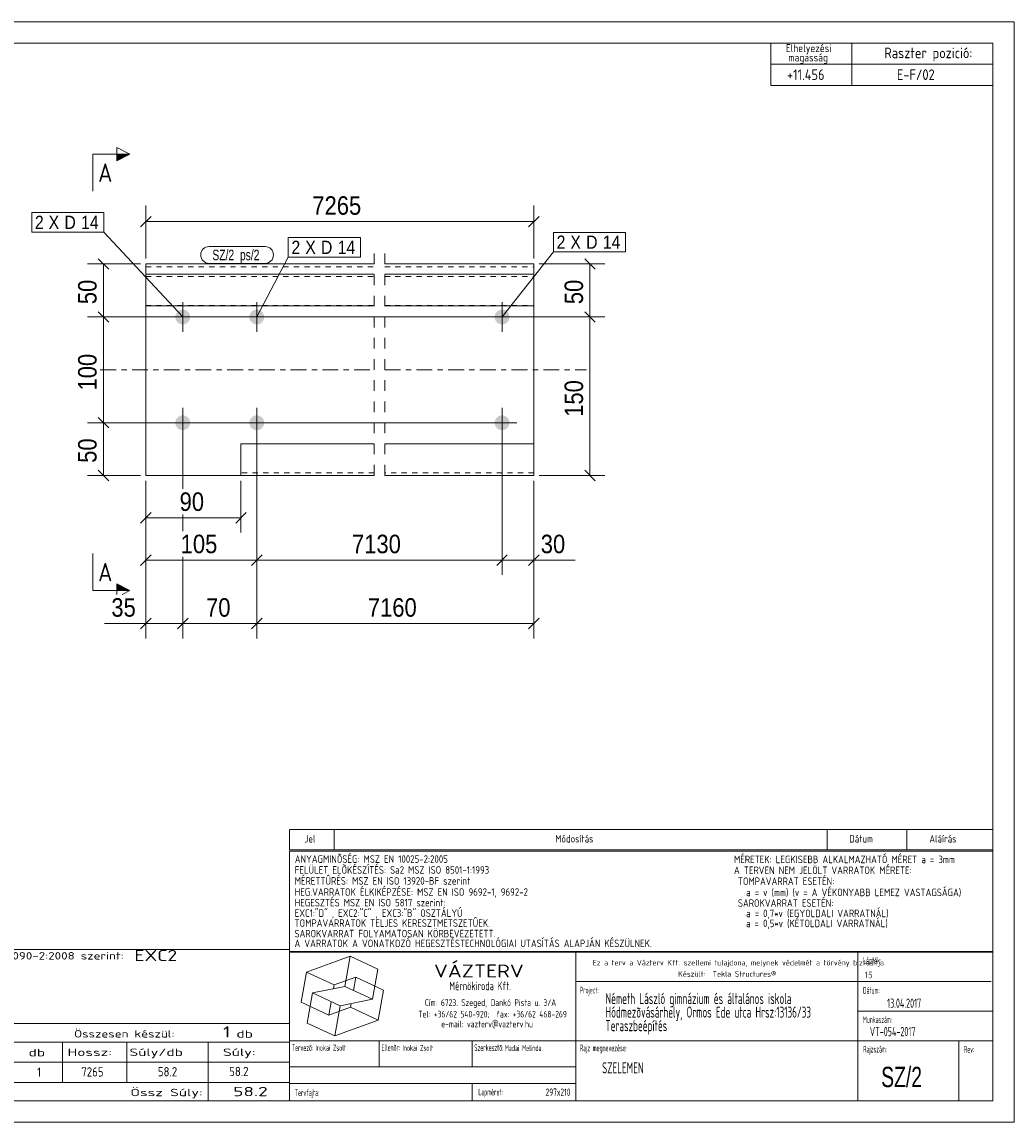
# Model space of a CAD drawing. Header units: millimetres. Extents: x 1 to 296, y 1 to 209.
# Tile 2 of 2: x 108 to 296, y 1 to 209. Entities that reach past the tile are written whole.
import ezdxf

# ---------------------------------------------------------------- set-up
doc = ezdxf.new("R2010")
doc.units = ezdxf.units.MM
for name, pattern in [('XKITLINE00', [0]), ('XKITLINE01', [4, 1, -1, 1, -1]), ('XKITLINE02', [4, 2, -2]), ('XKITLINE03', [6, 3, -1, 1, -1]), ('XKITLINE04', [3, 0.5, -0.5, 0.5, -0.5, 0.5, -0.5])]:
    doc.linetypes.add(name, pattern=pattern)
for name, color, linetype, lineweight in [('Bemassung', 1, 'Continuous', 0), ('Schnitt', 6, 'Continuous', 0), ('Schrauben', 7, 'Continuous', 0), ('Schraubenbezeichnung', 5, 'Continuous', 0), ('Teil', 7, 'Continuous', 0), ('Text', 5, 'Continuous', 0), ('Ueberschrift', 7, 'Continuous', 0), ('Zeichnungsrahmen', 3, 'Continuous', 0)]:
    doc.layers.add(name, color=color, linetype=linetype, lineweight=lineweight)
doc.styles.add('ARIAL', font='ARIAL.TTF')
doc.styles.add('ARIAL_NARROW', font='ARIALN.TTF')
doc.styles.add('ISOCPEUR', font='ISOCPEUR.TTF')
doc.styles.add('ISOCPEUR_BOLD', font='ARIAL.TTF')

msp = doc.modelspace()

# ---------------------------------------------------------------- hatches: boundary and pattern name
at = {"layer": 'Schnitt'}
for points in [[(126.3, 184.01), (128.8, 184.01), (126.3, 182.76)], [(126.3, 102.74), (128.8, 101.49), (126.3, 101.49)]]:
    msp.add_hatch(color=256, dxfattribs=at).paths.add_polyline_path(points, flags=17)
at = {"layer": 'Schrauben'}
for points in [[(137.4, 153.25), (137.4, 153.29), (137.4, 153.32), (137.4, 153.36), (137.41, 153.39), (137.41, 153.42), (137.42, 153.46), (137.42, 153.49), (137.43, 153.53), (137.44, 153.56), (137.45, 153.59), (137.46, 153.62), (137.47, 153.66), (137.48, 153.69), (137.49, 153.72), (137.5, 153.75), (137.52, 153.79), (137.53, 153.82), (137.54, 153.85), (137.56, 153.88), (137.58, 153.91), (137.59, 153.94), (137.61, 153.97), (137.63, 154), (137.65, 154.02), (137.67, 154.05), (137.69, 154.08), (137.71, 154.11), (137.74, 154.13), (137.76, 154.16), (137.78, 154.18), (137.81, 154.21), (137.83, 154.23), (137.86, 154.26), (137.88, 154.28), (137.91, 154.3), (137.93, 154.32), (137.96, 154.34), (137.99, 154.36), (138.02, 154.38), (138.05, 154.4), (138.08, 154.42), (138.11, 154.44), (138.14, 154.45), (138.17, 154.47), (138.2, 154.48), (138.23, 154.5), (138.26, 154.51), (138.29, 154.52), (138.32, 154.54), (138.36, 154.55), (138.39, 154.56), (138.42, 154.57), (138.46, 154.58), (138.49, 154.58), (138.52, 154.59), (138.56, 154.6), (138.59, 154.6), (138.62, 154.61), (138.66, 154.61), (138.69, 154.61), (138.73, 154.62), (138.76, 154.62), (138.8, 154.62), (138.83, 154.62), (138.86, 154.62), (138.9, 154.61), (138.93, 154.61), (138.97, 154.61), (139, 154.6), (139.03, 154.6), (139.07, 154.59), (139.1, 154.58), (139.14, 154.58), (139.17, 154.57), (139.2, 154.56), (139.23, 154.55), (139.27, 154.54), (139.3, 154.52), (139.33, 154.51), (139.36, 154.5), (139.39, 154.48), (139.42, 154.47), (139.46, 154.45), (139.49, 154.44), (139.52, 154.42), (139.54, 154.4), (139.57, 154.38), (139.6, 154.36), (139.63, 154.34), (139.66, 154.32), (139.68, 154.3), (139.71, 154.28), (139.74, 154.26), (139.76, 154.23), (139.79, 154.21), (139.81, 154.18), (139.83, 154.16), (139.86, 154.13), (139.88, 154.11), (139.9, 154.08), (139.92, 154.05), (139.94, 154.02), (139.96, 154), (139.98, 153.97), (140, 153.94), (140.01, 153.91), (140.03, 153.88), (140.05, 153.85), (140.06, 153.82), (140.08, 153.79), (140.09, 153.75), (140.1, 153.72), (140.11, 153.69), (140.12, 153.66), (140.14, 153.62), (140.14, 153.59), (140.15, 153.56), (140.16, 153.53), (140.17, 153.49), (140.17, 153.46), (140.18, 153.42), (140.18, 153.39), (140.19, 153.36), (140.19, 153.32), (140.19, 153.29), (140.2, 153.25), (140.2, 153.22), (140.2, 153.18), (140.19, 153.15), (140.19, 153.12), (140.19, 153.08), (140.18, 153.05), (140.18, 153.01), (140.17, 152.98), (140.17, 152.95), (140.16, 152.91), (140.15, 152.88), (140.14, 152.84), (140.14, 152.81), (140.12, 152.78), (140.11, 152.75), (140.1, 152.71), (140.09, 152.68), (140.08, 152.65), (140.06, 152.62), (140.05, 152.59), (140.03, 152.56), (140.01, 152.53), (140, 152.5), (139.98, 152.47), (139.96, 152.44), (139.94, 152.41), (139.92, 152.38), (139.9, 152.36), (139.88, 152.33), (139.86, 152.3), (139.83, 152.28), (139.81, 152.25), (139.79, 152.23), (139.76, 152.2), (139.74, 152.18), (139.71, 152.16), (139.68, 152.14), (139.66, 152.11), (139.63, 152.09), (139.6, 152.07), (139.57, 152.05), (139.54, 152.04), (139.52, 152.02), (139.49, 152), (139.46, 151.98), (139.42, 151.97), (139.39, 151.95), (139.36, 151.94), (139.33, 151.92), (139.3, 151.91), (139.27, 151.9), (139.23, 151.89), (139.2, 151.88), (139.17, 151.87), (139.14, 151.86), (139.1, 151.85), (139.07, 151.85), (139.03, 151.84), (139, 151.83), (138.97, 151.83), (138.93, 151.83), (138.9, 151.82), (138.86, 151.82), (138.83, 151.82), (138.8, 151.82), (138.76, 151.82), (138.73, 151.82), (138.69, 151.82), (138.66, 151.83), (138.62, 151.83), (138.59, 151.83), (138.56, 151.84), (138.52, 151.85), (138.49, 151.85), (138.46, 151.86), (138.42, 151.87), (138.39, 151.88), (138.36, 151.89), (138.32, 151.9), (138.29, 151.91), (138.26, 151.92), (138.23, 151.94), (138.2, 151.95), (138.17, 151.97), (138.14, 151.98), (138.11, 152), (138.08, 152.02), (138.05, 152.04), (138.02, 152.05), (137.99, 152.07), (137.96, 152.09), (137.93, 152.11), (137.91, 152.14), (137.88, 152.16), (137.86, 152.18), (137.83, 152.2), (137.81, 152.23), (137.78, 152.25), (137.76, 152.28), (137.74, 152.3), (137.71, 152.33), (137.69, 152.36), (137.67, 152.38), (137.65, 152.41), (137.63, 152.44), (137.61, 152.47), (137.59, 152.5), (137.58, 152.53), (137.56, 152.56), (137.54, 152.59), (137.53, 152.62), (137.52, 152.65), (137.5, 152.68), (137.49, 152.71), (137.48, 152.75), (137.47, 152.78), (137.46, 152.81), (137.45, 152.84), (137.44, 152.88), (137.43, 152.91), (137.42, 152.95), (137.42, 152.98), (137.41, 153.01), (137.41, 153.05), (137.4, 153.08), (137.4, 153.12), (137.4, 153.15), (137.4, 153.18), (137.4, 153.22)], [(151.4, 153.25), (151.4, 153.29), (151.4, 153.32), (151.4, 153.36), (151.41, 153.39), (151.41, 153.42), (151.42, 153.46), (151.42, 153.49), (151.43, 153.53), (151.44, 153.56), (151.45, 153.59), (151.46, 153.62), (151.47, 153.66), (151.48, 153.69), (151.49, 153.72), (151.5, 153.75), (151.52, 153.79), (151.53, 153.82), (151.54, 153.85), (151.56, 153.88), (151.58, 153.91), (151.59, 153.94), (151.61, 153.97), (151.63, 154), (151.65, 154.02), (151.67, 154.05), (151.69, 154.08), (151.71, 154.11), (151.74, 154.13), (151.76, 154.16), (151.78, 154.18), (151.81, 154.21), (151.83, 154.23), (151.86, 154.26), (151.88, 154.28), (151.91, 154.3), (151.93, 154.32), (151.96, 154.34), (151.99, 154.36), (152.02, 154.38), (152.05, 154.4), (152.08, 154.42), (152.11, 154.44), (152.14, 154.45), (152.17, 154.47), (152.2, 154.48), (152.23, 154.5), (152.26, 154.51), (152.29, 154.52), (152.32, 154.54), (152.36, 154.55), (152.39, 154.56), (152.42, 154.57), (152.46, 154.58), (152.49, 154.58), (152.52, 154.59), (152.56, 154.6), (152.59, 154.6), (152.62, 154.61), (152.66, 154.61), (152.69, 154.61), (152.73, 154.62), (152.76, 154.62), (152.8, 154.62), (152.83, 154.62), (152.86, 154.62), (152.9, 154.61), (152.93, 154.61), (152.97, 154.61), (153, 154.6), (153.03, 154.6), (153.07, 154.59), (153.1, 154.58), (153.14, 154.58), (153.17, 154.57), (153.2, 154.56), (153.23, 154.55), (153.27, 154.54), (153.3, 154.52), (153.33, 154.51), (153.36, 154.5), (153.39, 154.48), (153.42, 154.47), (153.46, 154.45), (153.49, 154.44), (153.52, 154.42), (153.54, 154.4), (153.57, 154.38), (153.6, 154.36), (153.63, 154.34), (153.66, 154.32), (153.68, 154.3), (153.71, 154.28), (153.74, 154.26), (153.76, 154.23), (153.79, 154.21), (153.81, 154.18), (153.83, 154.16), (153.86, 154.13), (153.88, 154.11), (153.9, 154.08), (153.92, 154.05), (153.94, 154.02), (153.96, 154), (153.98, 153.97), (154, 153.94), (154.01, 153.91), (154.03, 153.88), (154.05, 153.85), (154.06, 153.82), (154.08, 153.79), (154.09, 153.75), (154.1, 153.72), (154.11, 153.69), (154.12, 153.66), (154.14, 153.62), (154.14, 153.59), (154.15, 153.56), (154.16, 153.53), (154.17, 153.49), (154.17, 153.46), (154.18, 153.42), (154.18, 153.39), (154.19, 153.36), (154.19, 153.32), (154.19, 153.29), (154.2, 153.25), (154.2, 153.22), (154.2, 153.18), (154.19, 153.15), (154.19, 153.12), (154.19, 153.08), (154.18, 153.05), (154.18, 153.01), (154.17, 152.98), (154.17, 152.95), (154.16, 152.91), (154.15, 152.88), (154.14, 152.84), (154.14, 152.81), (154.12, 152.78), (154.11, 152.75), (154.1, 152.71), (154.09, 152.68), (154.08, 152.65), (154.06, 152.62), (154.05, 152.59), (154.03, 152.56), (154.01, 152.53), (154, 152.5), (153.98, 152.47), (153.96, 152.44), (153.94, 152.41), (153.92, 152.38), (153.9, 152.36), (153.88, 152.33), (153.86, 152.3), (153.83, 152.28), (153.81, 152.25), (153.79, 152.23), (153.76, 152.2), (153.74, 152.18), (153.71, 152.16), (153.68, 152.14), (153.66, 152.11), (153.63, 152.09), (153.6, 152.07), (153.57, 152.05), (153.54, 152.04), (153.52, 152.02), (153.49, 152), (153.46, 151.98), (153.42, 151.97), (153.39, 151.95), (153.36, 151.94), (153.33, 151.92), (153.3, 151.91), (153.27, 151.9), (153.23, 151.89), (153.2, 151.88), (153.17, 151.87), (153.14, 151.86), (153.1, 151.85), (153.07, 151.85), (153.03, 151.84), (153, 151.83), (152.97, 151.83), (152.93, 151.83), (152.9, 151.82), (152.86, 151.82), (152.83, 151.82), (152.8, 151.82), (152.76, 151.82), (152.73, 151.82), (152.69, 151.82), (152.66, 151.83), (152.62, 151.83), (152.59, 151.83), (152.56, 151.84), (152.52, 151.85), (152.49, 151.85), (152.46, 151.86), (152.42, 151.87), (152.39, 151.88), (152.36, 151.89), (152.32, 151.9), (152.29, 151.91), (152.26, 151.92), (152.23, 151.94), (152.2, 151.95), (152.17, 151.97), (152.14, 151.98), (152.11, 152), (152.08, 152.02), (152.05, 152.04), (152.02, 152.05), (151.99, 152.07), (151.96, 152.09), (151.93, 152.11), (151.91, 152.14), (151.88, 152.16), (151.86, 152.18), (151.83, 152.2), (151.81, 152.23), (151.78, 152.25), (151.76, 152.28), (151.74, 152.3), (151.71, 152.33), (151.69, 152.36), (151.67, 152.38), (151.65, 152.41), (151.63, 152.44), (151.61, 152.47), (151.59, 152.5), (151.58, 152.53), (151.56, 152.56), (151.54, 152.59), (151.53, 152.62), (151.52, 152.65), (151.5, 152.68), (151.49, 152.71), (151.48, 152.75), (151.47, 152.78), (151.46, 152.81), (151.45, 152.84), (151.44, 152.88), (151.43, 152.91), (151.42, 152.95), (151.42, 152.98), (151.41, 153.01), (151.41, 153.05), (151.4, 153.08), (151.4, 153.12), (151.4, 153.15), (151.4, 153.18), (151.4, 153.22)], [(197.78, 153.25), (197.79, 153.29), (197.79, 153.32), (197.79, 153.36), (197.79, 153.39), (197.8, 153.42), (197.8, 153.46), (197.81, 153.49), (197.82, 153.53), (197.83, 153.56), (197.83, 153.59), (197.84, 153.62), (197.85, 153.66), (197.87, 153.69), (197.88, 153.72), (197.89, 153.75), (197.9, 153.79), (197.92, 153.82), (197.93, 153.85), (197.95, 153.88), (197.97, 153.91), (197.98, 153.94), (198, 153.97), (198.02, 154), (198.04, 154.02), (198.06, 154.05), (198.08, 154.08), (198.1, 154.11), (198.12, 154.13), (198.15, 154.16), (198.17, 154.18), (198.19, 154.21), (198.22, 154.23), (198.24, 154.26), (198.27, 154.28), (198.3, 154.3), (198.32, 154.32), (198.35, 154.34), (198.38, 154.36), (198.41, 154.38), (198.43, 154.4), (198.46, 154.42), (198.49, 154.44), (198.52, 154.45), (198.55, 154.47), (198.58, 154.48), (198.62, 154.5), (198.65, 154.51), (198.68, 154.52), (198.71, 154.54), (198.74, 154.55), (198.78, 154.56), (198.81, 154.57), (198.84, 154.58), (198.88, 154.58), (198.91, 154.59), (198.94, 154.6), (198.98, 154.6), (199.01, 154.61), (199.05, 154.61), (199.08, 154.61), (199.11, 154.62), (199.15, 154.62), (199.18, 154.62), (199.22, 154.62), (199.25, 154.62), (199.29, 154.61), (199.32, 154.61), (199.35, 154.61), (199.39, 154.6), (199.42, 154.6), (199.46, 154.59), (199.49, 154.58), (199.52, 154.58), (199.56, 154.57), (199.59, 154.56), (199.62, 154.55), (199.65, 154.54), (199.69, 154.52), (199.72, 154.51), (199.75, 154.5), (199.78, 154.48), (199.81, 154.47), (199.84, 154.45), (199.87, 154.44), (199.9, 154.42), (199.93, 154.4), (199.96, 154.38), (199.99, 154.36), (200.02, 154.34), (200.04, 154.32), (200.07, 154.3), (200.1, 154.28), (200.12, 154.26), (200.15, 154.23), (200.17, 154.21), (200.2, 154.18), (200.22, 154.16), (200.24, 154.13), (200.27, 154.11), (200.29, 154.08), (200.31, 154.05), (200.33, 154.02), (200.35, 154), (200.37, 153.97), (200.38, 153.94), (200.4, 153.91), (200.42, 153.88), (200.43, 153.85), (200.45, 153.82), (200.46, 153.79), (200.48, 153.75), (200.49, 153.72), (200.5, 153.69), (200.51, 153.66), (200.52, 153.62), (200.53, 153.59), (200.54, 153.56), (200.55, 153.53), (200.56, 153.49), (200.56, 153.46), (200.57, 153.42), (200.57, 153.39), (200.58, 153.36), (200.58, 153.32), (200.58, 153.29), (200.58, 153.25), (200.58, 153.22), (200.58, 153.18), (200.58, 153.15), (200.58, 153.12), (200.58, 153.08), (200.57, 153.05), (200.57, 153.01), (200.56, 152.98), (200.56, 152.95), (200.55, 152.91), (200.54, 152.88), (200.53, 152.84), (200.52, 152.81), (200.51, 152.78), (200.5, 152.75), (200.49, 152.71), (200.48, 152.68), (200.46, 152.65), (200.45, 152.62), (200.43, 152.59), (200.42, 152.56), (200.4, 152.53), (200.38, 152.5), (200.37, 152.47), (200.35, 152.44), (200.33, 152.41), (200.31, 152.38), (200.29, 152.36), (200.27, 152.33), (200.24, 152.3), (200.22, 152.28), (200.2, 152.25), (200.17, 152.23), (200.15, 152.2), (200.12, 152.18), (200.1, 152.16), (200.07, 152.14), (200.04, 152.11), (200.02, 152.09), (199.99, 152.07), (199.96, 152.05), (199.93, 152.04), (199.9, 152.02), (199.87, 152), (199.84, 151.98), (199.81, 151.97), (199.78, 151.95), (199.75, 151.94), (199.72, 151.92), (199.69, 151.91), (199.65, 151.9), (199.62, 151.89), (199.59, 151.88), (199.56, 151.87), (199.52, 151.86), (199.49, 151.85), (199.46, 151.85), (199.42, 151.84), (199.39, 151.83), (199.35, 151.83), (199.32, 151.83), (199.29, 151.82), (199.25, 151.82), (199.22, 151.82), (199.18, 151.82), (199.15, 151.82), (199.11, 151.82), (199.08, 151.82), (199.05, 151.83), (199.01, 151.83), (198.98, 151.83), (198.94, 151.84), (198.91, 151.85), (198.88, 151.85), (198.84, 151.86), (198.81, 151.87), (198.78, 151.88), (198.74, 151.89), (198.71, 151.9), (198.68, 151.91), (198.65, 151.92), (198.62, 151.94), (198.58, 151.95), (198.55, 151.97), (198.52, 151.98), (198.49, 152), (198.46, 152.02), (198.43, 152.04), (198.41, 152.05), (198.38, 152.07), (198.35, 152.09), (198.32, 152.11), (198.3, 152.14), (198.27, 152.16), (198.24, 152.18), (198.22, 152.2), (198.19, 152.23), (198.17, 152.25), (198.15, 152.28), (198.12, 152.3), (198.1, 152.33), (198.08, 152.36), (198.06, 152.38), (198.04, 152.41), (198.02, 152.44), (198, 152.47), (197.98, 152.5), (197.97, 152.53), (197.95, 152.56), (197.93, 152.59), (197.92, 152.62), (197.9, 152.65), (197.89, 152.68), (197.88, 152.71), (197.87, 152.75), (197.85, 152.78), (197.84, 152.81), (197.83, 152.84), (197.83, 152.88), (197.82, 152.91), (197.81, 152.95), (197.8, 152.98), (197.8, 153.01), (197.79, 153.05), (197.79, 153.08), (197.79, 153.12), (197.79, 153.15), (197.78, 153.18), (197.78, 153.22)], [(137.4, 133.25), (137.4, 133.29), (137.4, 133.32), (137.4, 133.36), (137.41, 133.39), (137.41, 133.42), (137.42, 133.46), (137.42, 133.49), (137.43, 133.53), (137.44, 133.56), (137.45, 133.59), (137.46, 133.62), (137.47, 133.66), (137.48, 133.69), (137.49, 133.72), (137.5, 133.75), (137.52, 133.79), (137.53, 133.82), (137.54, 133.85), (137.56, 133.88), (137.58, 133.91), (137.59, 133.94), (137.61, 133.97), (137.63, 134), (137.65, 134.02), (137.67, 134.05), (137.69, 134.08), (137.71, 134.11), (137.74, 134.13), (137.76, 134.16), (137.78, 134.18), (137.81, 134.21), (137.83, 134.23), (137.86, 134.26), (137.88, 134.28), (137.91, 134.3), (137.93, 134.32), (137.96, 134.34), (137.99, 134.36), (138.02, 134.38), (138.05, 134.4), (138.08, 134.42), (138.11, 134.44), (138.14, 134.45), (138.17, 134.47), (138.2, 134.48), (138.23, 134.5), (138.26, 134.51), (138.29, 134.52), (138.32, 134.54), (138.36, 134.55), (138.39, 134.56), (138.42, 134.57), (138.46, 134.58), (138.49, 134.58), (138.52, 134.59), (138.56, 134.6), (138.59, 134.6), (138.62, 134.61), (138.66, 134.61), (138.69, 134.61), (138.73, 134.62), (138.76, 134.62), (138.8, 134.62), (138.83, 134.62), (138.86, 134.62), (138.9, 134.61), (138.93, 134.61), (138.97, 134.61), (139, 134.6), (139.03, 134.6), (139.07, 134.59), (139.1, 134.58), (139.14, 134.58), (139.17, 134.57), (139.2, 134.56), (139.23, 134.55), (139.27, 134.54), (139.3, 134.52), (139.33, 134.51), (139.36, 134.5), (139.39, 134.48), (139.42, 134.47), (139.46, 134.45), (139.49, 134.44), (139.52, 134.42), (139.54, 134.4), (139.57, 134.38), (139.6, 134.36), (139.63, 134.34), (139.66, 134.32), (139.68, 134.3), (139.71, 134.28), (139.74, 134.26), (139.76, 134.23), (139.79, 134.21), (139.81, 134.18), (139.83, 134.16), (139.86, 134.13), (139.88, 134.11), (139.9, 134.08), (139.92, 134.05), (139.94, 134.02), (139.96, 134), (139.98, 133.97), (140, 133.94), (140.01, 133.91), (140.03, 133.88), (140.05, 133.85), (140.06, 133.82), (140.08, 133.79), (140.09, 133.75), (140.1, 133.72), (140.11, 133.69), (140.12, 133.66), (140.14, 133.62), (140.14, 133.59), (140.15, 133.56), (140.16, 133.53), (140.17, 133.49), (140.17, 133.46), (140.18, 133.42), (140.18, 133.39), (140.19, 133.36), (140.19, 133.32), (140.19, 133.29), (140.2, 133.25), (140.2, 133.22), (140.2, 133.18), (140.19, 133.15), (140.19, 133.12), (140.19, 133.08), (140.18, 133.05), (140.18, 133.01), (140.17, 132.98), (140.17, 132.95), (140.16, 132.91), (140.15, 132.88), (140.14, 132.84), (140.14, 132.81), (140.12, 132.78), (140.11, 132.75), (140.1, 132.71), (140.09, 132.68), (140.08, 132.65), (140.06, 132.62), (140.05, 132.59), (140.03, 132.56), (140.01, 132.53), (140, 132.5), (139.98, 132.47), (139.96, 132.44), (139.94, 132.41), (139.92, 132.38), (139.9, 132.36), (139.88, 132.33), (139.86, 132.3), (139.83, 132.28), (139.81, 132.25), (139.79, 132.23), (139.76, 132.2), (139.74, 132.18), (139.71, 132.16), (139.68, 132.14), (139.66, 132.11), (139.63, 132.09), (139.6, 132.07), (139.57, 132.05), (139.54, 132.04), (139.52, 132.02), (139.49, 132), (139.46, 131.98), (139.42, 131.97), (139.39, 131.95), (139.36, 131.94), (139.33, 131.92), (139.3, 131.91), (139.27, 131.9), (139.23, 131.89), (139.2, 131.88), (139.17, 131.87), (139.14, 131.86), (139.1, 131.85), (139.07, 131.85), (139.03, 131.84), (139, 131.83), (138.97, 131.83), (138.93, 131.83), (138.9, 131.82), (138.86, 131.82), (138.83, 131.82), (138.8, 131.82), (138.76, 131.82), (138.73, 131.82), (138.69, 131.82), (138.66, 131.83), (138.62, 131.83), (138.59, 131.83), (138.56, 131.84), (138.52, 131.85), (138.49, 131.85), (138.46, 131.86), (138.42, 131.87), (138.39, 131.88), (138.36, 131.89), (138.32, 131.9), (138.29, 131.91), (138.26, 131.92), (138.23, 131.94), (138.2, 131.95), (138.17, 131.97), (138.14, 131.98), (138.11, 132), (138.08, 132.02), (138.05, 132.04), (138.02, 132.05), (137.99, 132.07), (137.96, 132.09), (137.93, 132.11), (137.91, 132.14), (137.88, 132.16), (137.86, 132.18), (137.83, 132.2), (137.81, 132.23), (137.78, 132.25), (137.76, 132.28), (137.74, 132.3), (137.71, 132.33), (137.69, 132.36), (137.67, 132.38), (137.65, 132.41), (137.63, 132.44), (137.61, 132.47), (137.59, 132.5), (137.58, 132.53), (137.56, 132.56), (137.54, 132.59), (137.53, 132.62), (137.52, 132.65), (137.5, 132.68), (137.49, 132.71), (137.48, 132.75), (137.47, 132.78), (137.46, 132.81), (137.45, 132.84), (137.44, 132.88), (137.43, 132.91), (137.42, 132.95), (137.42, 132.98), (137.41, 133.01), (137.41, 133.05), (137.4, 133.08), (137.4, 133.12), (137.4, 133.15), (137.4, 133.18), (137.4, 133.22)], [(151.4, 133.25), (151.4, 133.29), (151.4, 133.32), (151.4, 133.36), (151.41, 133.39), (151.41, 133.42), (151.42, 133.46), (151.42, 133.49), (151.43, 133.53), (151.44, 133.56), (151.45, 133.59), (151.46, 133.62), (151.47, 133.66), (151.48, 133.69), (151.49, 133.72), (151.5, 133.75), (151.52, 133.79), (151.53, 133.82), (151.54, 133.85), (151.56, 133.88), (151.58, 133.91), (151.59, 133.94), (151.61, 133.97), (151.63, 134), (151.65, 134.02), (151.67, 134.05), (151.69, 134.08), (151.71, 134.11), (151.74, 134.13), (151.76, 134.16), (151.78, 134.18), (151.81, 134.21), (151.83, 134.23), (151.86, 134.26), (151.88, 134.28), (151.91, 134.3), (151.93, 134.32), (151.96, 134.34), (151.99, 134.36), (152.02, 134.38), (152.05, 134.4), (152.08, 134.42), (152.11, 134.44), (152.14, 134.45), (152.17, 134.47), (152.2, 134.48), (152.23, 134.5), (152.26, 134.51), (152.29, 134.52), (152.32, 134.54), (152.36, 134.55), (152.39, 134.56), (152.42, 134.57), (152.46, 134.58), (152.49, 134.58), (152.52, 134.59), (152.56, 134.6), (152.59, 134.6), (152.62, 134.61), (152.66, 134.61), (152.69, 134.61), (152.73, 134.62), (152.76, 134.62), (152.8, 134.62), (152.83, 134.62), (152.86, 134.62), (152.9, 134.61), (152.93, 134.61), (152.97, 134.61), (153, 134.6), (153.03, 134.6), (153.07, 134.59), (153.1, 134.58), (153.14, 134.58), (153.17, 134.57), (153.2, 134.56), (153.23, 134.55), (153.27, 134.54), (153.3, 134.52), (153.33, 134.51), (153.36, 134.5), (153.39, 134.48), (153.42, 134.47), (153.46, 134.45), (153.49, 134.44), (153.52, 134.42), (153.54, 134.4), (153.57, 134.38), (153.6, 134.36), (153.63, 134.34), (153.66, 134.32), (153.68, 134.3), (153.71, 134.28), (153.74, 134.26), (153.76, 134.23), (153.79, 134.21), (153.81, 134.18), (153.83, 134.16), (153.86, 134.13), (153.88, 134.11), (153.9, 134.08), (153.92, 134.05), (153.94, 134.02), (153.96, 134), (153.98, 133.97), (154, 133.94), (154.01, 133.91), (154.03, 133.88), (154.05, 133.85), (154.06, 133.82), (154.08, 133.79), (154.09, 133.75), (154.1, 133.72), (154.11, 133.69), (154.12, 133.66), (154.14, 133.62), (154.14, 133.59), (154.15, 133.56), (154.16, 133.53), (154.17, 133.49), (154.17, 133.46), (154.18, 133.42), (154.18, 133.39), (154.19, 133.36), (154.19, 133.32), (154.19, 133.29), (154.2, 133.25), (154.2, 133.22), (154.2, 133.18), (154.19, 133.15), (154.19, 133.12), (154.19, 133.08), (154.18, 133.05), (154.18, 133.01), (154.17, 132.98), (154.17, 132.95), (154.16, 132.91), (154.15, 132.88), (154.14, 132.84), (154.14, 132.81), (154.12, 132.78), (154.11, 132.75), (154.1, 132.71), (154.09, 132.68), (154.08, 132.65), (154.06, 132.62), (154.05, 132.59), (154.03, 132.56), (154.01, 132.53), (154, 132.5), (153.98, 132.47), (153.96, 132.44), (153.94, 132.41), (153.92, 132.38), (153.9, 132.36), (153.88, 132.33), (153.86, 132.3), (153.83, 132.28), (153.81, 132.25), (153.79, 132.23), (153.76, 132.2), (153.74, 132.18), (153.71, 132.16), (153.68, 132.14), (153.66, 132.11), (153.63, 132.09), (153.6, 132.07), (153.57, 132.05), (153.54, 132.04), (153.52, 132.02), (153.49, 132), (153.46, 131.98), (153.42, 131.97), (153.39, 131.95), (153.36, 131.94), (153.33, 131.92), (153.3, 131.91), (153.27, 131.9), (153.23, 131.89), (153.2, 131.88), (153.17, 131.87), (153.14, 131.86), (153.1, 131.85), (153.07, 131.85), (153.03, 131.84), (153, 131.83), (152.97, 131.83), (152.93, 131.83), (152.9, 131.82), (152.86, 131.82), (152.83, 131.82), (152.8, 131.82), (152.76, 131.82), (152.73, 131.82), (152.69, 131.82), (152.66, 131.83), (152.62, 131.83), (152.59, 131.83), (152.56, 131.84), (152.52, 131.85), (152.49, 131.85), (152.46, 131.86), (152.42, 131.87), (152.39, 131.88), (152.36, 131.89), (152.32, 131.9), (152.29, 131.91), (152.26, 131.92), (152.23, 131.94), (152.2, 131.95), (152.17, 131.97), (152.14, 131.98), (152.11, 132), (152.08, 132.02), (152.05, 132.04), (152.02, 132.05), (151.99, 132.07), (151.96, 132.09), (151.93, 132.11), (151.91, 132.14), (151.88, 132.16), (151.86, 132.18), (151.83, 132.2), (151.81, 132.23), (151.78, 132.25), (151.76, 132.28), (151.74, 132.3), (151.71, 132.33), (151.69, 132.36), (151.67, 132.38), (151.65, 132.41), (151.63, 132.44), (151.61, 132.47), (151.59, 132.5), (151.58, 132.53), (151.56, 132.56), (151.54, 132.59), (151.53, 132.62), (151.52, 132.65), (151.5, 132.68), (151.49, 132.71), (151.48, 132.75), (151.47, 132.78), (151.46, 132.81), (151.45, 132.84), (151.44, 132.88), (151.43, 132.91), (151.42, 132.95), (151.42, 132.98), (151.41, 133.01), (151.41, 133.05), (151.4, 133.08), (151.4, 133.12), (151.4, 133.15), (151.4, 133.18), (151.4, 133.22)], [(197.78, 133.25), (197.79, 133.29), (197.79, 133.32), (197.79, 133.36), (197.79, 133.39), (197.8, 133.42), (197.8, 133.46), (197.81, 133.49), (197.82, 133.53), (197.83, 133.56), (197.83, 133.59), (197.84, 133.62), (197.85, 133.66), (197.87, 133.69), (197.88, 133.72), (197.89, 133.75), (197.9, 133.79), (197.92, 133.82), (197.93, 133.85), (197.95, 133.88), (197.97, 133.91), (197.98, 133.94), (198, 133.97), (198.02, 134), (198.04, 134.02), (198.06, 134.05), (198.08, 134.08), (198.1, 134.11), (198.12, 134.13), (198.15, 134.16), (198.17, 134.18), (198.19, 134.21), (198.22, 134.23), (198.24, 134.26), (198.27, 134.28), (198.3, 134.3), (198.32, 134.32), (198.35, 134.34), (198.38, 134.36), (198.41, 134.38), (198.43, 134.4), (198.46, 134.42), (198.49, 134.44), (198.52, 134.45), (198.55, 134.47), (198.58, 134.48), (198.62, 134.5), (198.65, 134.51), (198.68, 134.52), (198.71, 134.54), (198.74, 134.55), (198.78, 134.56), (198.81, 134.57), (198.84, 134.58), (198.88, 134.58), (198.91, 134.59), (198.94, 134.6), (198.98, 134.6), (199.01, 134.61), (199.05, 134.61), (199.08, 134.61), (199.11, 134.62), (199.15, 134.62), (199.18, 134.62), (199.22, 134.62), (199.25, 134.62), (199.29, 134.61), (199.32, 134.61), (199.35, 134.61), (199.39, 134.6), (199.42, 134.6), (199.46, 134.59), (199.49, 134.58), (199.52, 134.58), (199.56, 134.57), (199.59, 134.56), (199.62, 134.55), (199.65, 134.54), (199.69, 134.52), (199.72, 134.51), (199.75, 134.5), (199.78, 134.48), (199.81, 134.47), (199.84, 134.45), (199.87, 134.44), (199.9, 134.42), (199.93, 134.4), (199.96, 134.38), (199.99, 134.36), (200.02, 134.34), (200.04, 134.32), (200.07, 134.3), (200.1, 134.28), (200.12, 134.26), (200.15, 134.23), (200.17, 134.21), (200.2, 134.18), (200.22, 134.16), (200.24, 134.13), (200.27, 134.11), (200.29, 134.08), (200.31, 134.05), (200.33, 134.02), (200.35, 134), (200.37, 133.97), (200.38, 133.94), (200.4, 133.91), (200.42, 133.88), (200.43, 133.85), (200.45, 133.82), (200.46, 133.79), (200.48, 133.75), (200.49, 133.72), (200.5, 133.69), (200.51, 133.66), (200.52, 133.62), (200.53, 133.59), (200.54, 133.56), (200.55, 133.53), (200.56, 133.49), (200.56, 133.46), (200.57, 133.42), (200.57, 133.39), (200.58, 133.36), (200.58, 133.32), (200.58, 133.29), (200.58, 133.25), (200.58, 133.22), (200.58, 133.18), (200.58, 133.15), (200.58, 133.12), (200.58, 133.08), (200.57, 133.05), (200.57, 133.01), (200.56, 132.98), (200.56, 132.95), (200.55, 132.91), (200.54, 132.88), (200.53, 132.84), (200.52, 132.81), (200.51, 132.78), (200.5, 132.75), (200.49, 132.71), (200.48, 132.68), (200.46, 132.65), (200.45, 132.62), (200.43, 132.59), (200.42, 132.56), (200.4, 132.53), (200.38, 132.5), (200.37, 132.47), (200.35, 132.44), (200.33, 132.41), (200.31, 132.38), (200.29, 132.36), (200.27, 132.33), (200.24, 132.3), (200.22, 132.28), (200.2, 132.25), (200.17, 132.23), (200.15, 132.2), (200.12, 132.18), (200.1, 132.16), (200.07, 132.14), (200.04, 132.11), (200.02, 132.09), (199.99, 132.07), (199.96, 132.05), (199.93, 132.04), (199.9, 132.02), (199.87, 132), (199.84, 131.98), (199.81, 131.97), (199.78, 131.95), (199.75, 131.94), (199.72, 131.92), (199.69, 131.91), (199.65, 131.9), (199.62, 131.89), (199.59, 131.88), (199.56, 131.87), (199.52, 131.86), (199.49, 131.85), (199.46, 131.85), (199.42, 131.84), (199.39, 131.83), (199.35, 131.83), (199.32, 131.83), (199.29, 131.82), (199.25, 131.82), (199.22, 131.82), (199.18, 131.82), (199.15, 131.82), (199.11, 131.82), (199.08, 131.82), (199.05, 131.83), (199.01, 131.83), (198.98, 131.83), (198.94, 131.84), (198.91, 131.85), (198.88, 131.85), (198.84, 131.86), (198.81, 131.87), (198.78, 131.88), (198.74, 131.89), (198.71, 131.9), (198.68, 131.91), (198.65, 131.92), (198.62, 131.94), (198.58, 131.95), (198.55, 131.97), (198.52, 131.98), (198.49, 132), (198.46, 132.02), (198.43, 132.04), (198.41, 132.05), (198.38, 132.07), (198.35, 132.09), (198.32, 132.11), (198.3, 132.14), (198.27, 132.16), (198.24, 132.18), (198.22, 132.2), (198.19, 132.23), (198.17, 132.25), (198.15, 132.28), (198.12, 132.3), (198.1, 132.33), (198.08, 132.36), (198.06, 132.38), (198.04, 132.41), (198.02, 132.44), (198, 132.47), (197.98, 132.5), (197.97, 132.53), (197.95, 132.56), (197.93, 132.59), (197.92, 132.62), (197.9, 132.65), (197.89, 132.68), (197.88, 132.71), (197.87, 132.75), (197.85, 132.78), (197.84, 132.81), (197.83, 132.84), (197.83, 132.88), (197.82, 132.91), (197.81, 132.95), (197.8, 132.98), (197.8, 133.01), (197.79, 133.05), (197.79, 133.08), (197.79, 133.12), (197.79, 133.15), (197.78, 133.18), (197.78, 133.22)]]:
    msp.add_hatch(color=256, dxfattribs=at).paths.add_polyline_path(points, flags=17)

# ---------------------------------------------------------------- linework, layer by layer
at = {"layer": 'Bemassung', "linetype": 'XKITLINE00', "lineweight": 0}
for p, q in [((131.8, 164.25), (131.8, 174.3)), ((205.18, 164.25), (205.18, 174.3)), ((132.79, 172.24), (130.81, 170.26)), ((131.8, 171.25), (205.18, 171.25)), ((206.17, 172.24), (204.19, 170.26)), ((130.8, 163.25), (120.75, 163.25)), ((122.81, 164.24), (124.79, 162.26)), ((123.8, 153.22), (123.8, 163.25)), ((206.18, 163.25), (218.6, 163.25)), ((214.81, 164.24), (216.79, 162.26)), ((215.8, 153.22), (215.8, 163.25)), ((122.81, 154.21), (124.79, 152.23)), ((122.81, 154.21), (124.79, 152.23)), ((214.81, 154.21), (216.79, 152.23)), ((214.81, 154.21), (216.79, 152.23)), ((198.18, 153.22), (120.75, 153.22)), ((198.18, 153.22), (120.75, 153.22)), ((123.8, 133.22), (123.8, 153.22)), ((153.8, 153.22), (218.6, 153.22)), ((153.8, 153.22), (218.6, 153.22)), ((215.8, 123.25), (215.8, 153.22)), ((198.18, 133.22), (120.75, 133.22)), ((198.18, 133.22), (120.75, 133.22)), ((122.81, 134.21), (124.79, 132.23)), ((122.81, 134.21), (124.79, 132.23)), ((123.8, 123.25), (123.8, 133.22)), ((138.8, 132.22), (138.8, 120.75)), ((138.8, 132.22), (138.8, 120.75)), ((152.8, 132.22), (152.8, 104.45)), ((152.8, 132.22), (152.8, 104.45)), ((152.8, 132.22), (152.8, 92.45)), ((152.8, 132.22), (152.8, 92.45)), ((199.18, 132.22), (199.18, 104.45)), ((199.18, 132.22), (199.18, 104.45)), ((130.8, 123.25), (120.75, 123.25)), ((122.81, 124.24), (124.79, 122.26)), ((206.18, 123.25), (218.6, 123.25)), ((214.81, 124.24), (216.79, 122.26)), ((131.8, 122.25), (131.8, 104.45)), ((131.8, 122.25), (131.8, 92.45)), ((131.8, 122.25), (131.8, 112.45)), ((149.8, 122.25), (149.8, 112.45)), ((205.18, 122.25), (205.18, 104.45)), ((205.18, 122.25), (205.18, 92.45)), ((132.79, 116.24), (130.81, 114.26)), ((131.8, 115.25), (149.8, 115.25)), ((138.8, 115.85), (138.8, 112.75)), ((138.8, 115.85), (138.8, 112.75)), ((150.79, 116.24), (148.81, 114.26)), ((132.79, 108.24), (130.81, 106.26)), ((153.79, 108.24), (151.81, 106.26)), ((153.79, 108.24), (151.81, 106.26)), ((200.17, 108.24), (198.19, 106.26)), ((200.17, 108.24), (198.19, 106.26)), ((206.17, 108.24), (204.19, 106.26)), ((131.8, 107.25), (152.8, 107.25)), ((138.8, 107.85), (138.8, 92.45)), ((138.8, 107.85), (138.8, 92.45)), ((152.8, 107.25), (199.18, 107.25)), ((199.18, 107.25), (205.18, 107.25)), ((205.18, 107.25), (213, 107.25)), ((205.18, 107.25), (213, 107.25)), ((132.79, 96.24), (130.81, 94.26)), ((139.79, 96.24), (137.81, 94.26)), ((139.79, 96.24), (137.81, 94.26)), ((153.79, 96.24), (151.81, 94.26)), ((153.79, 96.24), (151.81, 94.26)), ((206.17, 96.24), (204.19, 94.26)), ((131.8, 95.25), (123.98, 95.25)), ((131.8, 95.25), (123.98, 95.25)), ((131.8, 95.25), (138.8, 95.25)), ((138.8, 95.25), (152.8, 95.25)), ((152.8, 95.25), (205.18, 95.25))]:
    msp.add_line(p, q, dxfattribs=at)
at = {"layer": 'Bemassung'}
for p in [(131.8, 171.25), (205.18, 171.25), (123.8, 163.25), (215.8, 163.25), (123.8, 153.22), (123.8, 153.22), (215.8, 153.22), (215.8, 153.22), (123.8, 133.22), (123.8, 133.22), (123.8, 123.25), (215.8, 123.25), (131.8, 115.25), (149.8, 115.25), (131.8, 107.25), (152.8, 107.25), (152.8, 107.25), (199.18, 107.25), (199.18, 107.25), (205.18, 107.25), (131.8, 95.25), (138.8, 95.25), (138.8, 95.25), (152.8, 95.25), (152.8, 95.25), (205.18, 95.25)]:
    msp.add_point(p, dxfattribs=at)
at = {"layer": 'Schnitt', "linetype": 'XKITLINE00', "lineweight": 0}
for p, q in [((126.3, 182.76), (126.3, 185.26)), ((126.3, 185.26), (128.8, 184.01)), ((121.8, 184.01), (121.8, 177.01)), ((121.8, 184.01), (128.8, 184.01)), ((128.8, 184.01), (126.3, 182.76)), ((121.8, 101.49), (121.8, 108.49)), ((128.8, 101.49), (126.3, 102.74)), ((126.3, 102.74), (126.3, 100.75)), ((121.8, 101.49), (128.8, 101.49)), ((128.8, 101.49), (127.32, 100.75))]:
    msp.add_line(p, q, dxfattribs=at)
at = {"layer": 'Schrauben', "linetype": 'XKITLINE00', "lineweight": 0}
for p, q in [((138.8, 150.42), (138.8, 156.02)), ((152.8, 150.42), (152.8, 156.02)), ((199.18, 150.42), (199.18, 156.02)), ((141.6, 153.22), (136, 153.22)), ((155.6, 153.22), (150, 153.22)), ((201.98, 153.22), (196.38, 153.22)), ((138.8, 130.42), (138.8, 136.02)), ((152.8, 130.42), (152.8, 136.02)), ((199.18, 130.42), (199.18, 136.02)), ((141.6, 133.22), (136, 133.22)), ((155.6, 133.22), (150, 133.22)), ((201.98, 133.22), (196.38, 133.22))]:
    msp.add_line(p, q, dxfattribs=at)
at = {"layer": 'Schraubenbezeichnung', "linetype": 'XKITLINE00', "lineweight": 0}
for p, q in [((110.24, 172.97), (123.88, 172.97)), ((110.24, 169.27), (110.24, 172.97)), ((123.88, 169.27), (123.88, 172.97)), ((110.24, 169.27), (123.88, 169.27)), ((138.8, 153.22), (123.88, 169.27)), ((208.91, 169.22), (222.55, 169.22)), ((208.91, 165.52), (208.91, 169.22)), ((222.55, 165.52), (222.55, 169.22)), ((158.76, 168.24), (172.41, 168.24)), ((158.76, 164.54), (158.76, 168.24)), ((172.41, 164.54), (172.41, 168.24)), ((152.8, 153.22), (158.76, 164.54)), ((158.76, 164.54), (172.41, 164.54)), ((199.18, 153.22), (208.91, 165.52)), ((208.91, 165.52), (222.55, 165.52))]:
    msp.add_line(p, q, dxfattribs=at)
at = {"layer": 'Teil', "linetype": 'XKITLINE02', "lineweight": 0}
for p, q in [((174.99, 165.25), (174.99, 121.25)), ((176.99, 165.25), (176.99, 121.25))]:
    msp.add_line(p, q, dxfattribs=at)
at = {"layer": 'Teil', "linetype": 'XKITLINE00', "lineweight": 0}
for p, q in [((131.8, 123.25), (131.8, 163.25)), ((174.99, 163.25), (131.8, 163.25)), ((205.18, 163.25), (176.99, 163.25)), ((205.18, 123.25), (205.18, 163.25)), ((131.8, 161.3), (174.99, 161.3)), ((176.99, 161.3), (205.18, 161.3)), ((131.8, 155.35), (174.99, 155.35)), ((176.99, 155.35), (205.18, 155.35)), ((174.99, 129.25), (149.8, 129.25)), ((149.8, 129.25), (149.8, 123.25)), ((205.18, 129.25), (176.99, 129.25)), ((174.99, 123.25), (131.8, 123.25)), ((205.18, 123.25), (176.99, 123.25))]:
    msp.add_line(p, q, dxfattribs=at)
at = {"layer": 'Teil', "linetype": 'XKITLINE01', "lineweight": 0}
for p, q in [((131.8, 162.69), (174.99, 162.69)), ((176.99, 162.69), (205.18, 162.69)), ((131.8, 160.87), (174.99, 160.87)), ((176.99, 160.87), (205.18, 160.87)), ((131.8, 155.41), (174.99, 155.41)), ((176.99, 155.41), (205.18, 155.41)), ((174.99, 123.75), (149.8, 123.75)), ((205.18, 123.75), (176.99, 123.75))]:
    msp.add_line(p, q, dxfattribs=at)
at = {"layer": 'Teil', "linetype": 'XKITLINE03', "lineweight": 0}
for p, q in [((123.2, 143.25), (174.99, 143.25)), ((176.99, 143.25), (215.18, 143.25))]:
    msp.add_line(p, q, dxfattribs=at)
at = {"layer": 'Text', "linetype": 'XKITLINE00', "lineweight": 0}
for p, q in [((143.8, 166.55), (154.35, 166.55)), ((143.8, 163.35), (154.35, 163.35))]:
    msp.add_line(p, q, dxfattribs=at)
for centre, start, end in [((143.8, 164.95), 90, 270), ((154.35, 164.95), 270, 90)]:
    msp.add_arc(centre, 1.6, start, end, dxfattribs=at)
at = {"layer": 'Ueberschrift', "linetype": 'XKITLINE00', "lineweight": 0}
for p, q in [((250, 205), (250, 201)), ((265.3, 205), (265.3, 201)), ((250, 201), (292, 201)), ((250, 201), (250, 197)), ((265.31, 201), (265.31, 197)), ((250, 197), (292, 197)), ((159, 56.34), (292, 56.34)), ((159, 56.27), (159, 52.41)), ((167.4, 56.27), (167.4, 52.41)), ((260.64, 56.34), (260.64, 52.48)), ((275.76, 56.34), (275.76, 52.48)), ((158.99, 52.22), (291.99, 52.22)), ((158.99, 33.22), (158.99, 52.22)), ((159, 52.49), (292, 52.49)), ((291.99, 52.22), (291.99, 33.22)), ((46.99, 33.61), (159, 33.61)), ((159, 33.61), (158.99, 19.62)), ((291.99, 33.22), (158.99, 33.22)), ((159, 5), (159, 33.14)), ((159, 33.14), (292, 33.14)), ((162.21, 29.35), (170.43, 32.34)), ((169.43, 26.65), (170.43, 32.34)), ((175.66, 29.9), (170.43, 32.34)), ((213.11, 5), (213.11, 33.14)), ((266.49, 5), (266.49, 33.14)), ((161.2, 23.66), (162.21, 29.35)), ((167.44, 26.91), (162.21, 29.35)), ((174.66, 24.21), (175.66, 29.9)), ((167.44, 26.91), (171.55, 28.4)), ((171.1, 25.87), (171.55, 28.4)), ((176.78, 25.96), (171.55, 28.4)), ((213.11, 27.54), (291.69, 27.54)), ((162.33, 19.72), (163.33, 25.41)), ((163.33, 25.41), (169.43, 26.65)), ((168.56, 22.97), (163.33, 25.41)), ((167.32, 26.22), (167.44, 26.91)), ((174.66, 24.21), (169.43, 26.65)), ((175.78, 20.27), (176.78, 25.96)), ((166.44, 21.22), (161.2, 23.66)), ((166.44, 21.22), (166.88, 23.75)), ((167.56, 17.28), (168.56, 22.97)), ((168.56, 22.97), (174.66, 24.21)), ((170.55, 22.71), (170.67, 23.4)), ((166.44, 21.22), (170.55, 22.71)), ((175.78, 20.27), (170.55, 22.71)), ((266.49, 21.94), (292, 21.94)), ((46.99, 19.62), (158.99, 19.62)), ((158.99, 19.62), (158.99, 16.12)), ((167.56, 17.28), (162.33, 19.72)), ((167.56, 17.28), (175.78, 20.27)), ((46.99, 16.12), (158.99, 16.12)), ((116.04, 16.12), (116.04, 12.32)), ((128.19, 16.12), (128.19, 12.34)), ((143.59, 16.12), (143.59, 12.33)), ((158.99, 16.12), (158.99, 12.33)), ((159, 16.34), (291.97, 16.34)), ((175.95, 11.43), (175.95, 16.34)), ((193.51, 16.34), (193.51, 11.44)), ((285.54, 16.28), (285.54, 5)), ((46.99, 12.34), (158.99, 12.34)), ((116.04, 12.3), (116.04, 8.5)), ((128.19, 12.31), (128.19, 8.5)), ((143.59, 12.31), (143.59, 8.5)), ((158.99, 12.31), (158.99, 8.5)), ((159.04, 11.44), (213.11, 11.44)), ((46.99, 8.5), (158.99, 8.5)), ((143.59, 8.5), (143.59, 5)), ((158.99, 8.5), (158.99, 5)), ((159, 8.29), (213.08, 8.29)), ((193.52, 8.26), (193.52, 5.08))]:
    msp.add_line(p, q, dxfattribs=at)
at = {"layer": 'Ueberschrift', "linetype": 'XKITLINE04', "lineweight": 0}
msp.add_line((47, 8.5), (158.99, 8.5), dxfattribs=at)
at = {"layer": 'Zeichnungsrahmen', "linetype": 'XKITLINE00', "lineweight": 0}
for p, q in [((296, 209), (1, 209)), ((296, 1), (296, 209)), ((292, 205), (5, 205)), ((292, 5), (292, 205)), ((5, 5), (292, 5)), ((1, 1), (296, 1))]:
    msp.add_line(p, q, dxfattribs=at)

# ---------------------------------------------------------------- texts
at = {"layer": 'Bemassung', "style": 'ARIAL', "width": 0.85}
for s, p in [('7265', (163.3, 172.55)), ('90', (138.2, 116.55)), ('105', (138.4, 108.55)), ('7130', (170.8, 108.55)), ('30', (206.5, 108.55)), ('35', (125.29, 96.55)), ('70', (143.2, 96.55)), ('7160', (173.8, 96.55))]:
    msp.add_text(s, height=3.5, dxfattribs=at).set_placement(p)
for s, p in [('50', (122.5, 155.64)), ('50', (214.5, 155.64)), ('100', (122.5, 139.32)), ('150', (214.5, 134.34)), ('50', (122.5, 125.64))]:
    msp.add_text(s, height=3.5, rotation=90.0002, dxfattribs=at).set_placement(p)
at = {"layer": 'Schnitt', "style": 'ISOCPEUR', "width": 0.85}
for p in [(122.8, 178.76), (122.8, 103.24)]:
    msp.add_text('A', height=3.5, dxfattribs=at).set_placement(p)
at = {"layer": 'Schraubenbezeichnung', "style": 'ARIAL', "width": 0.85}
for s, p in [('2', (110.84, 169.87)), ('X', (113.44, 169.87)), ('D', (116.42, 169.87)), ('14', (119.58, 169.87)), ('2', (209.51, 166.12)), ('X', (212.11, 166.12)), ('D', (215.09, 166.12)), ('14', (218.25, 166.12)), ('2', (159.36, 165.14)), ('X', (161.97, 165.14)), ('D', (164.94, 165.14)), ('14', (168.1, 165.14))]:
    msp.add_text(s, height=2.5, dxfattribs=at).set_placement(p)
at = {"layer": 'Text', "style": 'ARIAL_NARROW', "width": 0.85}
for s, p in [('SZ/2', (144.4, 163.95)), ('ps/2', (149.61, 163.95))]:
    msp.add_text(s, height=2, dxfattribs=at).set_placement(p)
at = {"layer": 'Ueberschrift'}
for s, height, style, width, p in [('Elhelyezési', 1.5, 'ISOCPEUR', 0.85, (252.84, 203.31)), ('Raszter pozició:', 2, 'ISOCPEUR', 0.85, (271.48, 202.15)), ('magasság', 1.5, 'ISOCPEUR', 0.85, (253.3, 201.54)), (' +11.456', 2, 'ISOCPEUR', 0.85, (251.98, 198.04)), ('E-F/02', 2, 'ISOCPEUR', 0.85, (273.86, 198.04)), ('Jel', 1.4, 'ISOCPEUR', 0.85, (161.84, 53.85)), ('Módosítás', 1.4, 'ISOCPEUR', 0.85, (209.25, 53.85)), ('Dátum', 1.4, 'ISOCPEUR', 0.85, (264.86, 53.85)), ('Aláírás', 1.4, 'ISOCPEUR', 0.85, (280, 53.85)), ('ANYAGMINÕSÉG: MSZ EN 10025-2:2005', 1.425, 'ISOCPEUR', 0.85, (159.98, 50)), ('MÉRETEK: LEGKISEBB ALKALMAZHATÓ MÉRET a = 3mm', 1.425, 'ISOCPEUR', 0.85, (243.04, 49.94)), ('FELÜLET ELÕKÉSZÍTÉS: Sa2 MSZ ISO 8501-1:1993', 1.425, 'ISOCPEUR', 0.85, (159.98, 47.95)), ('A TERVEN NEM JELÖLT VARRATOK MÉRETE:', 1.425, 'ISOCPEUR', 0.85, (243.04, 47.89)), ('MÉRETTÛRÉS: MSZ EN ISO 13920-BF szerint', 1.425, 'ISOCPEUR', 0.85, (159.96, 45.88)), (' TOMPAVARRAT ESETÉN:', 1.425, 'ISOCPEUR', 0.85, (243.02, 45.82)), ('HEG.VARRATOK ÉLKIKÉPZÉSE: MSZ EN ISO 9692-1, 9692-2', 1.425, 'ISOCPEUR', 0.85, (159.96, 43.77)), ('   a = v (mm) (v = A VÉKONYABB LEMEZ VASTAGSÁGA)', 1.425, 'ISOCPEUR', 0.85, (243.02, 43.7)), ('HEGESZTÉS MSZ EN ISO 5817 szerint: ', 1.425, 'ISOCPEUR', 0.85, (159.96, 41.76)), ('EXC1:"D" , EXC2:"C" , EXC3:"B" OSZTÁLYÚ', 1.425, 'ISOCPEUR', 0.85, (159.96, 39.79)), (' SAROKVARRAT ESETÉN:', 1.425, 'ISOCPEUR', 0.85, (243.02, 41.69)), ('   a = 0,7*v (EGYOLDALI VARRATNÁL)', 1.425, 'ISOCPEUR', 0.85, (243.02, 39.73)), ('TOMPAVARRATOK TELJES KERESZTMETSZETÛEK.', 1.425, 'ISOCPEUR', 0.85, (159.95, 37.9)), ('   a = 0,5*v (KÉTOLDALI VARRATNÁL)', 1.425, 'ISOCPEUR', 0.85, (243.01, 37.84)), ('SAROKVARRAT FOLYAMATOSAN KÖRBEVEZETETT.', 1.425, 'ISOCPEUR', 0.85, (159.93, 35.91)), ('A VARRATOK A VONATKOZÓ HEGESZTÉSTECHNOLÓGIAI UTASÍTÁS ALAPJÁN KÉSZÜLNEK.', 1.425, 'ISOCPEUR', 0.85, (159.93, 34.06)), ('Gyártmány kivitelezési osztály besorolása MSZ EN 1090-2:2008 szerint:', 1.4, 'ISOCPEUR', 1.275, (48.24, 31.72)), ('EXC2', 2.1, 'ISOCPEUR', 1.275, (129.64, 31.43)), ('VÁZTERV', 2.45, 'ISOCPEUR', 1.19, (186.31, 28.33)), ('Ez a terv a Vázterv Kft. szellemi tulajdona, melynek védelmét a törvény biztosítja.', 1.05, 'ISOCPEUR', 0.838832, (216.33, 30.6)), ('Lépték:', 1.26, 'ISOCPEUR', 0.51, (267.49, 30.92)), ('Készült:  Tekla Structures®', 1.05, 'ISOCPEUR', 0.838832, (232.49, 28.47)), ('1:5', 1.26, 'ISOCPEUR', 0.595, (267.81, 28.19)), ('Mérnökiroda Kft.', 1.61, 'ISOCPEUR', 0.68, (189.21, 25.92)), ('Project:', 1.26, 'ISOCPEUR', 0.51, (213.89, 25.3)), ('Németh László gimnázium és általános iskola', 2.1, 'ISOCPEUR', 0.595, (218.74, 23.3)), ('Dátum:', 1.26, 'ISOCPEUR', 0.51, (267.45, 25.25)), ('Cím: 6723. Szeged, Dankó Pista u. 3/A', 1.26, 'ISOCPEUR', 0.68, (184.58, 22.95)), ('Hódmezõvásárhely, Ormos Ede utca Hrsz:13136/33', 2.1, 'ISOCPEUR', 0.595, (218.74, 20.73)), ('13.04.2017', 1.75, 'ISOCPEUR', 0.595, (272.01, 22.59)), ('Tel: +36/62 540-920;  fax: +36/62 468-269', 1.26, 'ISOCPEUR', 0.68, (183.33, 20.76)), ('Munkaszám:', 1.26, 'ISOCPEUR', 0.51, (267.41, 19.72)), ('1', 2.1, 'ISOCPEUR', 1.275, (146.44, 16.99)), ('e-mail: vazterv@vazterv.hu', 1.26, 'ISOCPEUR', 0.68, (187.67, 18.88)), ('Teraszbeépítés', 2.1, 'ISOCPEUR', 0.595, (218.74, 18.17)), ('VT-054-2017', 1.75, 'ISOCPEUR', 0.595, (268.73, 17.23)), ('Összesen készül:', 1.4, 'ISOCPEUR', 1.275, (118.24, 16.97)), ('db', 1.4, 'ISOCPEUR', 1.513248, (148.94, 16.96)), ('db', 1.4, 'ISOCPEUR', 1.513248, (109.64, 13.42)), ('Hossz:', 1.4, 'ISOCPEUR', 1.513248, (117.02, 13.49)), ('Súly/db', 1.4, 'ISOCPEUR', 1.513248, (128.7, 13.49)), ('Súly:', 1.4, 'ISOCPEUR', 1.513248, (146.39, 13.49)), ('Tervezõ:', 1.26, 'ISOCPEUR', 0.51, (159.44, 14.43)), ('Inokai Zsolt', 1.12, 'ISOCPEUR', 0.595, (163.88, 14.48)), ('Ellenõr:', 1.26, 'ISOCPEUR', 0.51, (176.39, 14.45)), ('Inokai Zsolt', 1.12, 'ISOCPEUR', 0.595, (180.35, 14.45)), ('Szerkesztõ:', 1.26, 'ISOCPEUR', 0.51, (193.93, 14.43)), ('Madai Melinda', 1.12, 'ISOCPEUR', 0.595, (199.69, 14.43)), ('Rajz megnevezése:', 1.26, 'ISOCPEUR', 0.51, (213.89, 14.38)), ('Rajzszám:', 1.26, 'ISOCPEUR', 0.51, (267.46, 14.14)), ('Rev:', 1.26, 'ISOCPEUR', 0.51, (286.52, 14.11)), ('1', 1.75, 'ISOCPEUR', 0.85, (111.26, 9.54)), ('7265', 1.75, 'ISOCPEUR', 0.85, (119.6, 9.6)), ('58.2', 1.75, 'ISOCPEUR', 0.85, (134.08, 9.63)), ('58.2', 1.75, 'ISOCPEUR', 0.85, (147.57, 9.68)), ('SZELEMEN', 2.1, 'ISOCPEUR', 0.595, (218.09, 10.2)), ('SZ/2', 3.85, 'ISOCPEUR_BOLD', 0.68, (270.88, 7.59)), ('Össz Súly:', 1.4, 'ISOCPEUR', 1.513248, (128.89, 5.88)), ('58.2', 1.75, 'ISOCPEUR', 1.513248, (148.34, 5.88)), ('Tervfajta:', 1.26, 'ISOCPEUR', 0.51, (160, 5.9)), ('Lapméret:', 1.26, 'ISOCPEUR', 0.51, (194.7, 6.04)), ('297x210', 1.4, 'ISOCPEUR', 0.595, (207.43, 5.94))]:
    msp.add_text(s, height=height, dxfattribs=dict(at, style=style, width=width)).set_placement(p)

doc.saveas('drawing.dxf')
